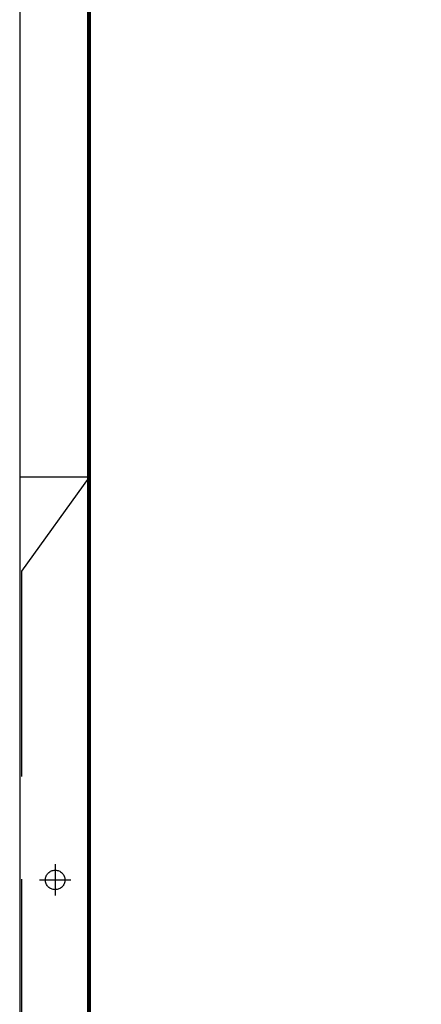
# Model space of a CAD drawing. Extents: x 86.2 to 137.2, y -250.8 to -221.5.
# Tile 2 of 15: x 95 to 99.9, y -243.2 to -231.3. Entities that reach past the tile are written whole.
import ezdxf

# ---------------------------------------------------------------- set-up
doc = ezdxf.new("R2010")
doc.units = 0
doc.header["$MEASUREMENT"] = 0
doc.linetypes.add('HIDDEN', pattern=[0.375, 0.25, -0.125])
doc.layers.get('0').update_dxf_attribs({"linetype": 'CONTINUOUS'})
doc.layers.add('PRANCHA', color=8, linetype='CONTINUOUS')

# ---------------------------------------------------------------- blocks, each defined once
blk = doc.blocks.new('A1 1-50')
at = {"layer": 'PRANCHA'}
for p, q in [((3794.895, 272.078), (3794.895, 242.703)), ((3795.739, 256.714), (3794.895, 256.714))]:
    blk.add_line(p, q, dxfattribs=at)
at = {"layer": 'PRANCHA', "linetype": 'HIDDEN', "ltscale": 10}
for p, q in [((3795.739, 256.714), (3794.915, 255.569)), ((3794.915, 255.569), (3794.915, 244.325)), ((3795.327, 252.001), (3795.327, 251.62)), ((3795.136, 251.811), (3795.518, 251.811))]:
    blk.add_line(p, q, dxfattribs=at)
at = {"layer": 'PRANCHA', "const_width": 0.0506}
blk.add_lwpolyline([(3795.739, 271.74), (3795.739, 243.04), (3836.739, 243.04), (3836.739, 271.74), (3795.739, 271.74)], dxfattribs=at)
at = {"layer": 'PRANCHA', "linetype": 'HIDDEN', "ltscale": 10}
blk.add_circle((3795.327, 251.811), 0.119, dxfattribs=at)

msp = doc.modelspace()

# ---------------------------------------------------------------- block references
msp.add_blockref('A1 1-50', (-3699.905, -493.534))

doc.saveas('drawing.dxf')
